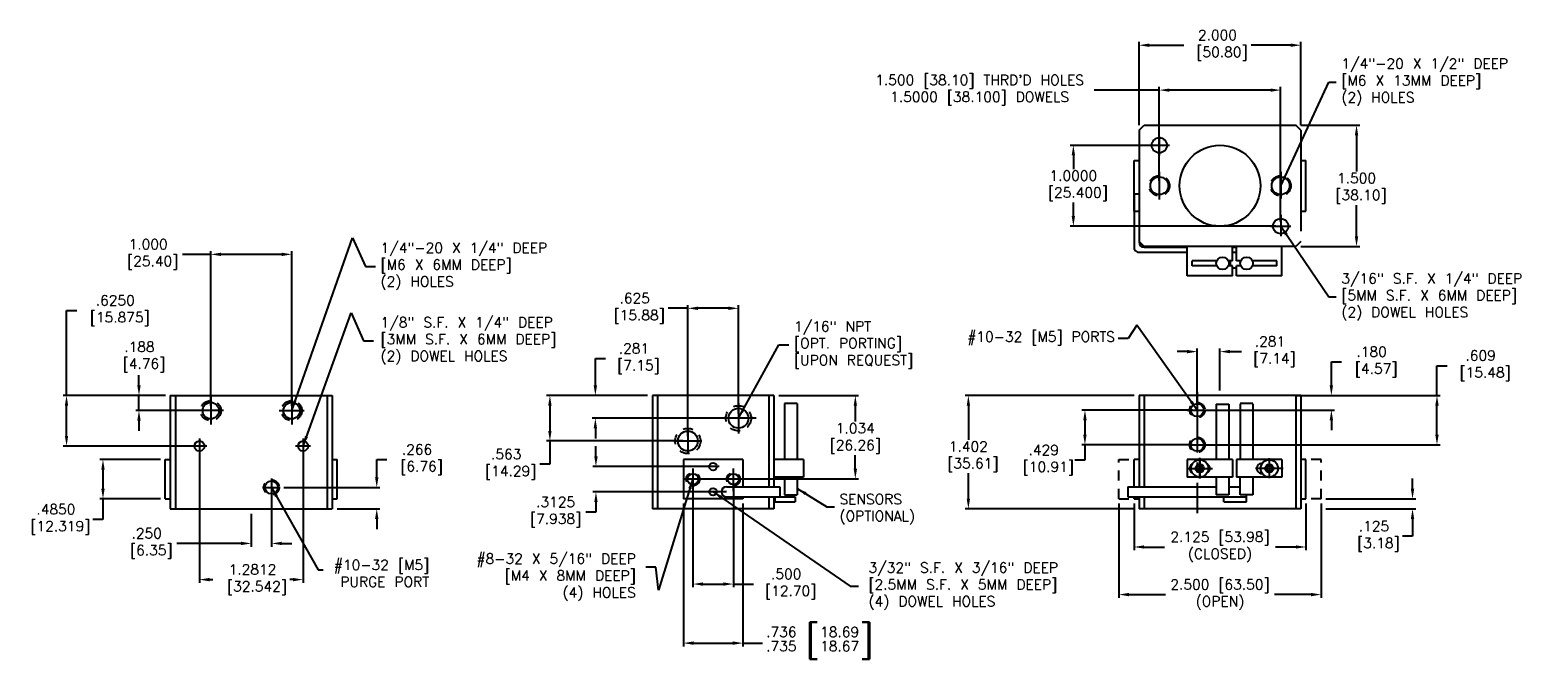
# Model space of a CAD drawing. Extents: x -2.2 to 33.5, y -1.1 to 16.2.
import ezdxf

# ---------------------------------------------------------------- set-up
doc = ezdxf.new("R2010")
doc.units = 0
doc.header["$MEASUREMENT"] = 0
for name, pattern in [('CENTER', [2, 1.25, -0.25, 0.25, -0.25]), ('CENTER2', [1.125, 0.75, -0.125, 0.125, -0.125]), ('HIDDEN2', [0.1875, 0.125, -0.0625])]:
    doc.linetypes.add(name, pattern=pattern)
doc.layers.get('0').update_dxf_attribs({"linetype": 'CONTINUOUS'})
doc.layers.get('DEFPOINTS').update_dxf_attribs({"linetype": 'CONTINUOUS'})
doc.layers.add('1', color=7, linetype='CONTINUOUS')
doc.styles.get("Standard").update_dxf_attribs({"font": 'romans.shx'})
doc.dimstyles.new('British [M]', dxfattribs={"dimtxt": 0.125, "dimasz": 0.125, "dimexe": 0.04, "dimexo": 0.06, "dimgap": 0.04, "dimtad": 0, "dimtih": 1, "dimtoh": 1, "dimdec": 3, "dimzin": 4, "dimdsep": 46, "dimtxsty": 'Standard', "dimcen": 0.09, "dimadec": 0, "dimazin": 0, "dimtfac": 1, "dimtdec": 3, "dimtofl": 0, "dimtmove": 0, "dimatfit": 3, "dimfxl": 1, "dimtolj": 1, "dimtzin": 0, "dimarcsym": 0})
doc.dimstyles.new('STD3', dxfattribs={"dimtxt": 0.125, "dimasz": 0.125, "dimexe": 0.0625, "dimexo": 0.0625, "dimgap": 0.0625, "dimtad": 0, "dimtih": 1, "dimtoh": 1, "dimdec": 3, "dimzin": 4, "dimdsep": 46, "dimtxsty": 'Standard', "dimcen": 0.09, "dimadec": 0, "dimazin": 0, "dimtfac": 1, "dimtdec": 4, "dimtofl": 0, "dimtmove": 0, "dimatfit": 1, "dimfxl": 1, "dimtolj": 1, "dimtzin": 0, "dimarcsym": 0})

# ---------------------------------------------------------------- blocks, each defined once
blk = doc.blocks.new('*D19')
at = {"color": 0, "linetype": 'ByBlock'}
for p, q in [((11.733, 4.809), (11.733, 5.972)), ((13.233, 4.309), (13.233, 5.972)), ((11.733, 5.932), (10.927, 5.932)), ((13.108, 5.932), (11.858, 5.932))]:
    blk.add_line(p, q, dxfattribs=at)
for points in [[(11.858, 5.952), (11.858, 5.911), (11.733, 5.932)], [(13.108, 5.952), (13.108, 5.911), (13.233, 5.932)]]:
    blk.add_solid(points, dxfattribs=at)
at = {"layer": 'DEFPOINTS', "color": 0, "linetype": 'ByBlock'}
for p in [(13.233, 5.932), (11.733, 4.749), (13.233, 4.249)]:
    blk.add_point(p, dxfattribs=at)
at = {"color": 0, "linetype": 'ByBlock', "insert": (9.512, 5.932), "char_height": 0.125, "attachment_point": 5}
blk.add_mtext("\\A1;\\Ftxt.shx;1.500 [38.10] THRD'D HOLES\\P1.5000 [38.100] DOWELS", dxfattribs=at)
blk = doc.blocks.new('*D20')
at = {"color": 0, "linetype": 'ByBlock'}
for p, q in [((11.483, 5.497), (11.483, 6.527)), ((13.483, 5.497), (13.483, 6.527)), ((11.608, 6.487), (12.037, 6.487)), ((13.358, 6.487), (12.867, 6.487))]:
    blk.add_line(p, q, dxfattribs=at)
for points in [[(11.608, 6.508), (11.608, 6.466), (11.483, 6.487)], [(13.358, 6.508), (13.358, 6.466), (13.483, 6.487)]]:
    blk.add_solid(points, dxfattribs=at)
at = {"layer": 'DEFPOINTS', "color": 0, "linetype": 'ByBlock'}
for p in [(13.483, 6.487), (11.483, 5.437), (13.483, 5.437)]:
    blk.add_point(p, dxfattribs=at)
at = {"color": 0, "linetype": 'ByBlock', "insert": (12.452, 6.487), "char_height": 0.125, "attachment_point": 5}
blk.add_mtext('\\A1;\\Ftxt.shx;2.000\\P [50.80]', dxfattribs=at)
blk = doc.blocks.new('*D21')
at = {"color": 0, "linetype": 'ByBlock'}
for p, q in [((11.673, 5.249), (10.631, 5.249)), ((10.671, 5.124), (10.671, 4.956)), ((10.671, 4.374), (10.671, 4.543)), ((13.173, 4.249), (10.631, 4.249))]:
    blk.add_line(p, q, dxfattribs=at)
for points in [[(10.65, 5.124), (10.692, 5.124), (10.671, 5.249)], [(10.65, 4.374), (10.692, 4.374), (10.671, 4.249)]]:
    blk.add_solid(points, dxfattribs=at)
at = {"layer": 'DEFPOINTS', "color": 0, "linetype": 'ByBlock'}
for p in [(11.733, 5.249), (10.671, 4.249), (13.233, 4.249)]:
    blk.add_point(p, dxfattribs=at)
at = {"color": 0, "linetype": 'ByBlock', "insert": (10.671, 4.749), "char_height": 0.125, "attachment_point": 5}
blk.add_mtext('\\A1;\\Ftxt.shx;1.0000\\P [25.400]', dxfattribs=at)
blk = doc.blocks.new('*D22')
at = {"color": 0, "linetype": 'ByBlock'}
for p, q in [((13.481, 5.499), (14.211, 5.499)), ((14.171, 5.374), (14.171, 4.925)), ((14.171, 4.124), (14.171, 4.511)), ((13.481, 3.999), (14.211, 3.999))]:
    blk.add_line(p, q, dxfattribs=at)
for points in [[(14.15, 5.374), (14.192, 5.374), (14.171, 5.499)], [(14.15, 4.124), (14.192, 4.124), (14.171, 3.999)]]:
    blk.add_solid(points, dxfattribs=at)
at = {"layer": 'DEFPOINTS', "color": 0, "linetype": 'ByBlock'}
for p in [(13.421, 5.499), (14.171, 5.499), (13.421, 3.999)]:
    blk.add_point(p, dxfattribs=at)
at = {"color": 0, "linetype": 'ByBlock', "insert": (14.171, 4.718), "char_height": 0.125, "attachment_point": 5}
blk.add_mtext('\\A1;\\Ftxt.shx;1.500\\P [38.10]', dxfattribs=at)
blk = doc.blocks.new('*D23')
at = {"color": 0, "linetype": 'ByBlock'}
for p, q in [((11.423, 2.156), (9.333, 2.156)), ((9.373, 2.031), (9.373, 1.608)), ((9.373, 0.879), (9.373, 1.195)), ((11.423, 0.754), (9.333, 0.754))]:
    blk.add_line(p, q, dxfattribs=at)
for points in [[(9.353, 2.031), (9.394, 2.031), (9.373, 2.156)], [(9.353, 0.879), (9.394, 0.879), (9.373, 0.754)]]:
    blk.add_solid(points, dxfattribs=at)
at = {"layer": 'DEFPOINTS', "color": 0, "linetype": 'ByBlock'}
for p in [(11.483, 2.156), (9.373, 0.754), (11.483, 0.754)]:
    blk.add_point(p, dxfattribs=at)
at = {"color": 0, "linetype": 'ByBlock', "insert": (9.373, 1.401), "char_height": 0.125, "attachment_point": 5}
blk.add_mtext('\\A1;\\Ftxt.shx;1.402\\P [35.61]', dxfattribs=at)
blk = doc.blocks.new('*D24')
at = {"color": 0, "linetype": 'ByBlock'}
for p, q in [((14.863, 1.004), (14.863, 1.129)), ((13.793, 0.879), (14.903, 0.879)), ((13.793, 0.754), (14.903, 0.754)), ((14.863, 0.629), (14.863, 0.416)), ((14.863, 0.416), (14.738, 0.416))]:
    blk.add_line(p, q, dxfattribs=at)
for points in [[(14.842, 1.004), (14.884, 1.004), (14.863, 0.879)], [(14.842, 0.629), (14.884, 0.629), (14.863, 0.754)]]:
    blk.add_solid(points, dxfattribs=at)
at = {"layer": 'DEFPOINTS', "color": 0, "linetype": 'ByBlock'}
for p in [(13.733, 0.879), (13.733, 0.754), (14.863, 0.754)]:
    blk.add_point(p, dxfattribs=at)
at = {"color": 0, "linetype": 'ByBlock', "insert": (14.386, 0.416), "char_height": 0.125, "attachment_point": 5}
blk.add_mtext('\\A1;\\Ftxt.shx;.125\\P [3.18]', dxfattribs=at)
blk = doc.blocks.new('*D25')
at = {"color": 0, "linetype": 'ByBlock'}
for p, q in [((11.421, 0.819), (11.421, 0.243)), ((13.546, 0.819), (13.546, 0.243)), ((11.546, 0.283), (11.798, 0.283)), ((13.421, 0.283), (13.169, 0.283))]:
    blk.add_line(p, q, dxfattribs=at)
for points in [[(11.546, 0.304), (11.546, 0.263), (11.421, 0.283)], [(13.421, 0.304), (13.421, 0.263), (13.546, 0.283)]]:
    blk.add_solid(points, dxfattribs=at)
at = {"layer": 'DEFPOINTS', "color": 0, "linetype": 'ByBlock'}
for p in [(11.421, 0.879), (13.546, 0.879), (13.546, 0.283)]:
    blk.add_point(p, dxfattribs=at)
at = {"color": 0, "linetype": 'ByBlock', "insert": (12.483, 0.283), "char_height": 0.125, "attachment_point": 5}
blk.add_mtext('\\A1;\\Ftxt.shx;2.125 [53.98]\\P(CLOSED)', dxfattribs=at)
blk = doc.blocks.new('*D26')
at = {"color": 0, "linetype": 'ByBlock'}
for p, q in [((11.233, 0.819), (11.233, -0.345)), ((13.733, 0.819), (13.733, -0.345)), ((11.358, -0.305), (11.808, -0.305)), ((13.608, -0.305), (13.159, -0.305))]:
    blk.add_line(p, q, dxfattribs=at)
for points in [[(11.358, -0.284), (11.358, -0.326), (11.233, -0.305)], [(13.608, -0.284), (13.608, -0.326), (13.733, -0.305)]]:
    blk.add_solid(points, dxfattribs=at)
at = {"layer": 'DEFPOINTS', "color": 0, "linetype": 'ByBlock'}
for p in [(11.233, 0.879), (13.733, 0.879), (13.733, -0.305)]:
    blk.add_point(p, dxfattribs=at)
at = {"color": 0, "linetype": 'ByBlock', "insert": (12.483, -0.305), "char_height": 0.125, "attachment_point": 5}
blk.add_mtext('\\A1;\\Ftxt.shx;2.500 [63.50]\\P(OPEN)', dxfattribs=at)
blk = doc.blocks.new('*D27')
at = {"color": 0, "linetype": 'ByBlock'}
for p, q in [((4.763, 2.281), (4.763, 2.613)), ((4.763, 2.613), (4.888, 2.613)), ((5.409, 2.156), (4.723, 2.156)), ((6.471, 1.875), (4.723, 1.875)), ((4.763, 1.75), (4.763, 1.625))]:
    blk.add_line(p, q, dxfattribs=at)
for points in [[(4.742, 2.281), (4.784, 2.281), (4.763, 2.156)], [(4.742, 1.75), (4.784, 1.75), (4.763, 1.875)]]:
    blk.add_solid(points, dxfattribs=at)
at = {"layer": 'DEFPOINTS', "color": 0, "linetype": 'ByBlock'}
for p in [(4.763, 2.156), (5.469, 2.156), (6.531, 1.875)]:
    blk.add_point(p, dxfattribs=at)
at = {"color": 0, "linetype": 'ByBlock', "insert": (5.24, 2.613), "char_height": 0.125, "attachment_point": 5}
blk.add_mtext('\\A1;\\Ftxt.shx;.281\\P [7.15]', dxfattribs=at)
blk = doc.blocks.new('*D28')
at = {"color": 0, "linetype": 'ByBlock'}
for p, q in [((5.969, 1.065), (5.969, -0.215)), ((6.469, 1.065), (6.469, -0.215)), ((6.094, -0.175), (6.344, -0.175)), ((6.469, -0.175), (6.717, -0.175))]:
    blk.add_line(p, q, dxfattribs=at)
for points in [[(6.094, -0.154), (6.094, -0.196), (5.969, -0.175)], [(6.344, -0.154), (6.344, -0.196), (6.469, -0.175)]]:
    blk.add_solid(points, dxfattribs=at)
at = {"layer": 'DEFPOINTS', "color": 0, "linetype": 'ByBlock'}
for p in [(5.969, 1.125), (6.469, 1.125), (6.469, -0.175)]:
    blk.add_point(p, dxfattribs=at)
at = {"color": 0, "linetype": 'ByBlock', "insert": (7.122, -0.175), "char_height": 0.125, "attachment_point": 5}
blk.add_mtext('\\A1;\\Ftxt.shx;.500\\P [12.70]', dxfattribs=at)
blk = doc.blocks.new('*D29')
at = {"color": 0, "linetype": 'ByBlock'}
for p, q in [((7.029, 2.156), (8.016, 2.156)), ((7.976, 2.031), (7.976, 1.833)), ((7.976, 1.25), (7.976, 1.419)), ((6.529, 1.125), (8.016, 1.125))]:
    blk.add_line(p, q, dxfattribs=at)
for points in [[(7.956, 2.031), (7.997, 2.031), (7.976, 2.156)], [(7.956, 1.25), (7.997, 1.25), (7.976, 1.125)]]:
    blk.add_solid(points, dxfattribs=at)
at = {"layer": 'DEFPOINTS', "color": 0, "linetype": 'ByBlock'}
for p in [(6.969, 2.156), (6.469, 1.125), (7.976, 1.125)]:
    blk.add_point(p, dxfattribs=at)
at = {"color": 0, "linetype": 'ByBlock', "insert": (7.976, 1.626), "char_height": 0.125, "attachment_point": 5}
blk.add_mtext('\\A1;\\Ftxt.shx;1.034\\P[26.26]', dxfattribs=at)
blk = doc.blocks.new('*D30')
at = {"color": 0, "linetype": 'ByBlock'}
for p, q in [((4.77, 1.403), (4.77, 1.528)), ((6.159, 1.278), (4.73, 1.278)), ((6.159, 0.965), (4.73, 0.965)), ((4.77, 0.84), (4.77, 0.715)), ((4.77, 0.715), (4.645, 0.715))]:
    blk.add_line(p, q, dxfattribs=at)
for points in [[(4.75, 1.403), (4.791, 1.403), (4.77, 1.278)], [(4.75, 0.84), (4.791, 0.84), (4.77, 0.965)]]:
    blk.add_solid(points, dxfattribs=at)
at = {"layer": 'DEFPOINTS', "color": 0, "linetype": 'ByBlock'}
for p in [(6.219, 1.278), (4.77, 0.965), (6.219, 0.965)]:
    blk.add_point(p, dxfattribs=at)
at = {"color": 0, "linetype": 'ByBlock', "insert": (4.272, 0.715), "char_height": 0.125, "attachment_point": 5}
blk.add_mtext('\\A1;\\Ftxt.shx;.3125\\P[7.938]', dxfattribs=at)
blk = doc.blocks.new('*D31')
at = {"color": 0, "linetype": 'ByBlock'}
for p, q in [((0.01, 2.029), (0.01, 3.941)), ((1.01, 2.029), (1.01, 3.941)), ((0.01, 3.901), (-0.339, 3.901)), ((0.885, 3.901), (0.135, 3.901))]:
    blk.add_line(p, q, dxfattribs=at)
for points in [[(0.135, 3.922), (0.135, 3.88), (0.01, 3.901)], [(0.885, 3.922), (0.885, 3.88), (1.01, 3.901)]]:
    blk.add_solid(points, dxfattribs=at)
at = {"layer": 'DEFPOINTS', "color": 0, "linetype": 'ByBlock'}
for p in [(1.01, 3.901), (0.01, 1.969), (1.01, 1.969)]:
    blk.add_point(p, dxfattribs=at)
at = {"color": 0, "linetype": 'ByBlock', "insert": (-0.764, 3.901), "char_height": 0.125, "attachment_point": 5}
blk.add_mtext('\\A1;\\Ftxt.shx;1.000\\P [25.40]', dxfattribs=at)
blk = doc.blocks.new('*D32')
at = {"color": 0, "linetype": 'ByBlock'}
for p, q in [((0.76, 0.961), (0.76, 0.287)), ((0.51, 0.694), (0.51, 0.287)), ((0.385, 0.327), (-0.408, 0.327)), ((0.885, 0.327), (1.01, 0.327))]:
    blk.add_line(p, q, dxfattribs=at)
for points in [[(0.385, 0.348), (0.385, 0.307), (0.51, 0.327)], [(0.885, 0.348), (0.885, 0.307), (0.76, 0.327)]]:
    blk.add_solid(points, dxfattribs=at)
at = {"layer": 'DEFPOINTS', "color": 0, "linetype": 'ByBlock'}
for p in [(0.76, 1.02), (0.51, 0.754), (0.76, 0.327)]:
    blk.add_point(p, dxfattribs=at)
at = {"color": 0, "linetype": 'ByBlock', "insert": (-0.782, 0.327), "char_height": 0.125, "attachment_point": 5}
blk.add_mtext('\\A1;\\Ftxt.shx;.250\\P [6.35]', dxfattribs=at)
blk = doc.blocks.new('*D33')
at = {"color": 0, "linetype": 'ByBlock'}
for p, q in [((-1.773, 2.156), (-1.773, 3.207)), ((-1.773, 3.207), (-1.648, 3.207)), ((-0.55, 2.156), (-1.813, 2.156)), ((-1.773, 1.656), (-1.773, 2.031)), ((-0.129, 1.531), (-1.813, 1.531))]:
    blk.add_line(p, q, dxfattribs=at)
for points in [[(-1.794, 2.031), (-1.753, 2.031), (-1.773, 2.156)], [(-1.794, 1.656), (-1.753, 1.656), (-1.773, 1.531)]]:
    blk.add_solid(points, dxfattribs=at)
at = {"layer": 'DEFPOINTS', "color": 0, "linetype": 'ByBlock'}
for p in [(-0.49, 2.156), (-1.773, 1.531), (-0.069, 1.531)]:
    blk.add_point(p, dxfattribs=at)
at = {"color": 0, "linetype": 'ByBlock', "insert": (-1.171, 3.207), "char_height": 0.125, "attachment_point": 5}
blk.add_mtext('\\A1;\\Ftxt.shx;.6250\\P [15.875]', dxfattribs=at)
blk = doc.blocks.new('*D34')
at = {"color": 0, "linetype": 'ByBlock'}
for p, q in [((-0.878, 2.281), (-0.878, 2.406)), ((-0.55, 2.156), (-0.918, 2.156)), ((-0.878, 1.969), (-0.878, 2.156)), ((-0.05, 1.969), (-0.918, 1.969)), ((-0.878, 1.844), (-0.878, 1.719))]:
    blk.add_line(p, q, dxfattribs=at)
for points in [[(-0.899, 2.281), (-0.857, 2.281), (-0.878, 2.156)], [(-0.899, 1.844), (-0.857, 1.844), (-0.878, 1.969)]]:
    blk.add_solid(points, dxfattribs=at)
at = {"layer": 'DEFPOINTS', "color": 0, "linetype": 'ByBlock'}
for p in [(-0.878, 2.156), (-0.49, 2.156), (0.01, 1.969)]:
    blk.add_point(p, dxfattribs=at)
at = {"color": 0, "linetype": 'ByBlock', "insert": (-0.872, 2.633), "char_height": 0.125, "attachment_point": 5}
blk.add_mtext('\\A1;\\Ftxt.shx;.188\\P [4.76]', dxfattribs=at)
blk = doc.blocks.new('*D35')
at = {"color": 0, "linetype": 'ByBlock'}
for p, q in [((2.061, 1.145), (2.061, 1.364)), ((2.061, 1.364), (2.186, 1.364)), ((0.913, 1.02), (2.101, 1.02)), ((1.57, 0.754), (2.101, 0.754)), ((2.061, 0.629), (2.061, 0.504))]:
    blk.add_line(p, q, dxfattribs=at)
for points in [[(2.04, 1.145), (2.082, 1.145), (2.061, 1.02)], [(2.04, 0.629), (2.082, 0.629), (2.061, 0.754)]]:
    blk.add_solid(points, dxfattribs=at)
at = {"layer": 'DEFPOINTS', "color": 0, "linetype": 'ByBlock'}
for p in [(0.853, 1.02), (2.061, 1.02), (1.51, 0.754)]:
    blk.add_point(p, dxfattribs=at)
at = {"color": 0, "linetype": 'ByBlock', "insert": (2.559, 1.364), "char_height": 0.125, "attachment_point": 5}
blk.add_mtext('\\A1;\\Ftxt.shx;.266\\P [6.76]', dxfattribs=at)
blk = doc.blocks.new('*D36')
at = {"color": 0, "linetype": 'ByBlock'}
for p, q in [((-0.613, 1.364), (-1.363, 1.364)), ((-1.323, 1.239), (-1.323, 1.004)), ((-0.613, 0.879), (-1.363, 0.879)), ((-1.323, 0.879), (-1.323, 0.625)), ((-1.323, 0.625), (-1.448, 0.625))]:
    blk.add_line(p, q, dxfattribs=at)
for points in [[(-1.344, 1.239), (-1.302, 1.239), (-1.323, 1.364)], [(-1.344, 1.004), (-1.302, 1.004), (-1.323, 0.879)]]:
    blk.add_solid(points, dxfattribs=at)
at = {"layer": 'DEFPOINTS', "color": 0, "linetype": 'ByBlock'}
for p in [(-0.553, 1.364), (-1.323, 0.879), (-0.553, 0.879)]:
    blk.add_point(p, dxfattribs=at)
at = {"color": 0, "linetype": 'ByBlock', "insert": (-1.905, 0.625), "char_height": 0.125, "attachment_point": 5}
blk.add_mtext('\\A1;\\Ftxt.shx;.4850\\P [12.319]', dxfattribs=at)
blk = doc.blocks.new('*D37')
at = {"color": 0, "linetype": 'ByBlock'}
for p, q in [((5.409, 2.156), (4.161, 2.156)), ((4.201, 2.031), (4.201, 1.719)), ((5.846, 1.594), (4.161, 1.594)), ((4.201, 1.594), (4.201, 1.306)), ((4.201, 1.306), (4.076, 1.306))]:
    blk.add_line(p, q, dxfattribs=at)
for points in [[(4.18, 2.031), (4.222, 2.031), (4.201, 2.156)], [(4.18, 1.719), (4.222, 1.719), (4.201, 1.594)]]:
    blk.add_solid(points, dxfattribs=at)
at = {"layer": 'DEFPOINTS', "color": 0, "linetype": 'ByBlock'}
for p in [(5.469, 2.156), (4.201, 1.594), (5.906, 1.594)]:
    blk.add_point(p, dxfattribs=at)
at = {"color": 0, "linetype": 'ByBlock', "insert": (3.661, 1.306), "char_height": 0.125, "attachment_point": 5}
blk.add_mtext('\\A1;\\Ftxt.shx;.563\\P [14.29]', dxfattribs=at)
blk = doc.blocks.new('*D38')
at = {"color": 0, "linetype": 'ByBlock'}
for p, q in [((5.906, 3.234), (5.664, 3.234)), ((5.906, 1.654), (5.906, 3.274)), ((6.406, 3.234), (6.031, 3.234)), ((6.531, 1.935), (6.531, 3.274))]:
    blk.add_line(p, q, dxfattribs=at)
for points in [[(6.031, 3.255), (6.031, 3.213), (5.906, 3.234)], [(6.406, 3.255), (6.406, 3.213), (6.531, 3.234)]]:
    blk.add_solid(points, dxfattribs=at)
at = {"layer": 'DEFPOINTS', "color": 0, "linetype": 'ByBlock'}
for p in [(6.531, 3.234), (6.531, 1.875), (5.906, 1.594)]:
    blk.add_point(p, dxfattribs=at)
at = {"color": 0, "linetype": 'ByBlock', "insert": (5.249, 3.234), "char_height": 0.125, "attachment_point": 5}
blk.add_mtext('\\A1;\\Ftxt.shx;.625\\P [15.88]', dxfattribs=at)
blk = doc.blocks.new('*D39')
at = {"color": 0, "linetype": 'ByBlock'}
for p, q in [((5.851, 0.819), (5.851, -0.945)), ((6.586, 0.819), (6.586, -0.945)), ((5.976, -0.905), (6.461, -0.905)), ((6.586, -0.905), (6.828, -0.905))]:
    blk.add_line(p, q, dxfattribs=at)
for points in [[(5.976, -0.884), (5.976, -0.926), (5.851, -0.905)], [(6.461, -0.884), (6.461, -0.926), (6.586, -0.905)]]:
    blk.add_solid(points, dxfattribs=at)
at = {"layer": 'DEFPOINTS', "color": 0, "linetype": 'ByBlock'}
for p in [(5.851, 0.879), (6.586, 0.879), (6.586, -0.905)]:
    blk.add_point(p, dxfattribs=at)
at = {"color": 0, "linetype": 'ByBlock', "insert": (7.539, -0.905), "char_height": 0.125, "attachment_point": 5}
blk.add_mtext('\\A1;\\Ftxt.shx;\\S.736^ .735; {\\o\\l\\H0.300000;[}\\S18.69^ 18.67;{\\o\\l\\H0.300000;]}', dxfattribs=at)
blk = doc.blocks.new('*D40')
at = {"color": 0, "linetype": 'ByBlock'}
for p, q in [((-0.131, 1.471), (-0.131, -0.16)), ((1.15, 1.471), (1.15, -0.16)), ((-0.006, -0.12), (0.034, -0.12)), ((1.025, -0.12), (0.985, -0.12))]:
    blk.add_line(p, q, dxfattribs=at)
for points in [[(-0.006, -0.099), (-0.006, -0.141), (-0.131, -0.12)], [(1.025, -0.099), (1.025, -0.141), (1.15, -0.12)]]:
    blk.add_solid(points, dxfattribs=at)
at = {"layer": 'DEFPOINTS', "color": 0, "linetype": 'ByBlock'}
for p in [(-0.131, 1.531), (1.15, 1.531), (1.15, -0.12)]:
    blk.add_point(p, dxfattribs=at)
at = {"color": 0, "linetype": 'ByBlock', "insert": (0.525, -0.12), "char_height": 0.125, "attachment_point": 5}
blk.add_mtext('\\A1;\\Ftxt.shx;1.2812\\P [32.542]', dxfattribs=at)
blk = doc.blocks.new('*D412')
at = {"color": 0, "linetype": 'ByBlock'}
for p, q in [((12.142, 1.976), (10.774, 1.976)), ((10.814, 1.851), (10.814, 1.672)), ((12.142, 1.547), (10.774, 1.547)), ((10.814, 1.547), (10.814, 1.358)), ((10.814, 1.358), (10.689, 1.358))]:
    blk.add_line(p, q, dxfattribs=at)
for points in [[(10.793, 1.851), (10.835, 1.851), (10.814, 1.976)], [(10.793, 1.672), (10.835, 1.672), (10.814, 1.547)]]:
    blk.add_solid(points, dxfattribs=at)
at = {"layer": 'DEFPOINTS', "color": 0, "linetype": 'ByBlock'}
for p in [(12.202, 1.976), (10.814, 1.547), (12.202, 1.547)]:
    blk.add_point(p, dxfattribs=at)
at = {"color": 0, "linetype": 'ByBlock', "insert": (10.305, 1.358), "char_height": 0.125, "attachment_point": 5}
blk.add_mtext('\\A1;\\Ftxt.shx;.429\\P [10.91]', dxfattribs=at)
blk = doc.blocks.new('*D413')
at = {"color": 0, "linetype": 'ByBlock'}
for p, q in [((12.077, 2.699), (11.952, 2.699)), ((12.202, 2.036), (12.202, 2.739)), ((12.483, 2.216), (12.483, 2.739)), ((12.608, 2.699), (12.748, 2.699))]:
    blk.add_line(p, q, dxfattribs=at)
for points in [[(12.077, 2.72), (12.077, 2.678), (12.202, 2.699)], [(12.608, 2.72), (12.608, 2.678), (12.483, 2.699)]]:
    blk.add_solid(points, dxfattribs=at)
at = {"layer": 'DEFPOINTS', "color": 0, "linetype": 'ByBlock'}
for p in [(12.202, 2.699), (12.483, 2.156), (12.202, 1.976)]:
    blk.add_point(p, dxfattribs=at)
at = {"color": 0, "linetype": 'ByBlock', "insert": (13.101, 2.699), "char_height": 0.125, "attachment_point": 5}
blk.add_mtext('\\A1;\\Ftxt.shx;.281\\P [7.14]', dxfattribs=at)
blk = doc.blocks.new('*D414')
at = {"color": 0, "linetype": 'ByBlock'}
for p, q in [((13.86, 2.281), (13.86, 2.572)), ((13.86, 2.572), (13.985, 2.572)), ((13.543, 2.156), (13.9, 2.156)), ((12.262, 1.976), (13.9, 1.976)), ((13.86, 1.851), (13.86, 1.726))]:
    blk.add_line(p, q, dxfattribs=at)
for points in [[(13.839, 2.281), (13.881, 2.281), (13.86, 2.156)], [(13.839, 1.851), (13.881, 1.851), (13.86, 1.976)]]:
    blk.add_solid(points, dxfattribs=at)
at = {"layer": 'DEFPOINTS', "color": 0, "linetype": 'ByBlock'}
for p in [(13.483, 2.156), (13.86, 2.156), (12.202, 1.976)]:
    blk.add_point(p, dxfattribs=at)
at = {"color": 0, "linetype": 'ByBlock', "insert": (14.358, 2.572), "char_height": 0.125, "attachment_point": 5}
blk.add_mtext('\\A1;\\Ftxt.shx;.180\\P [4.57]', dxfattribs=at)
blk = doc.blocks.new('*D415')
at = {"color": 0, "linetype": 'ByBlock'}
for p, q in [((15.165, 2.156), (15.165, 2.525)), ((15.165, 2.525), (15.29, 2.525)), ((13.481, 2.156), (15.205, 2.156)), ((15.165, 1.672), (15.165, 2.031)), ((12.262, 1.547), (15.205, 1.547))]:
    blk.add_line(p, q, dxfattribs=at)
for points in [[(15.144, 2.031), (15.186, 2.031), (15.165, 2.156)], [(15.144, 1.672), (15.186, 1.672), (15.165, 1.547)]]:
    blk.add_solid(points, dxfattribs=at)
at = {"layer": 'DEFPOINTS', "color": 0, "linetype": 'ByBlock'}
for p in [(13.421, 2.156), (15.165, 2.156), (12.202, 1.547)]:
    blk.add_point(p, dxfattribs=at)
at = {"color": 0, "linetype": 'ByBlock', "insert": (15.705, 2.525), "char_height": 0.125, "attachment_point": 5}
blk.add_mtext('\\A1;\\Ftxt.shx;.609\\P [15.48]', dxfattribs=at)

msp = doc.modelspace()

# ---------------------------------------------------------------- linework, layer by layer
at = {"linetype": 'Continuous'}
for p, q in [((11.48344, 5.43686), (11.54594, 5.49936)), ((11.48344, 5.43686), (11.48344, 4.06186)), ((11.54594, 5.49936), (13.42094, 5.49936)), ((13.48344, 5.43686), (13.42094, 5.49936)), ((11.42094, 4.43686), (11.42094, 5.06186)), ((11.42094, 5.06186), (11.48344, 5.06186)), ((13.48344, 5.06186), (13.54594, 5.06186)), ((13.54594, 4.43686), (13.54594, 5.06186)), ((11.42094, 4.43686), (11.48344, 4.43686)), ((13.48344, 4.43686), (13.54594, 4.43686)), ((11.54594, 3.99936), (11.48344, 4.06186)), ((13.42094, 3.99936), (11.54594, 3.99936)), ((12.07719, 3.63436), (12.07719, 3.99936)), ((12.63969, 3.82161), (12.63969, 3.99936)), ((12.68657, 3.82161), (12.68657, 3.99936)), ((13.24907, 3.63436), (13.24907, 3.99936)), ((13.48344, 4.06186), (13.42094, 3.99936)), ((12.13969, 3.75911), (12.13969, 3.82161)), ((12.44323, 3.82161), (12.13969, 3.82161)), ((12.44323, 3.75911), (12.13969, 3.75911)), ((12.63969, 3.82161), (12.58616, 3.82161)), ((12.63969, 3.75911), (12.58616, 3.75911)), ((12.63969, 3.63436), (12.63969, 3.75911)), ((12.7401, 3.82161), (12.68657, 3.82161)), ((12.68657, 3.63436), (12.68657, 3.75911)), ((12.7401, 3.75911), (12.68657, 3.75911)), ((13.18657, 3.82161), (12.88304, 3.82161)), ((13.18657, 3.75911), (12.88304, 3.75911)), ((13.18657, 3.75911), (13.18657, 3.82161)), ((12.63969, 3.63436), (12.07719, 3.63436)), ((13.24907, 3.63436), (12.68657, 3.63436)), ((-0.49045, 2.15625), (1.50955, 2.15625)), ((-0.49045, 2.15625), (-0.49045, 0.75425)), ((-0.42795, 2.15625), (-0.42795, 0.75425)), ((1.44705, 2.15625), (1.44705, 0.75425)), ((1.50955, 2.15625), (1.50955, 0.75425)), ((6.96875, 2.15625), (5.46875, 2.15625)), ((5.46875, 2.15625), (5.46875, 0.75425)), ((5.53125, 2.15625), (5.53125, 0.75425)), ((6.90625, 2.15625), (6.90625, 1.02775)), ((6.96875, 2.15625), (6.96875, 1.02775)), ((7.09901, 2.056), (7.09901, 1.36425)), ((7.25649, 2.056), (7.25649, 1.36425)), ((13.48344, 2.15625), (11.48344, 2.15625)), ((11.48344, 2.15625), (11.48344, 1.02775)), ((11.54594, 2.15625), (11.54594, 1.02775)), ((12.43595, 2.05112), (12.59343, 2.05112)), ((12.89031, 2.056), (12.73283, 2.056)), ((12.73283, 2.05425), (12.73283, 1.36425)), ((12.89031, 2.05425), (12.89031, 1.36425)), ((13.42094, 2.15625), (13.42094, 0.75425)), ((13.42094, 2.15625), (13.48344, 2.15625)), ((13.48344, 2.15625), (13.48344, 0.75425)), ((12.13994, 1.97625), (12.26494, 1.97625)), ((12.43595, 2.04937), (12.43595, 1.36425)), ((12.59343, 2.04937), (12.59343, 1.36425)), ((-0.55295, 1.36425), (-0.49045, 1.36425)), ((-0.55295, 0.87925), (-0.55295, 1.36425)), ((1.50955, 1.36425), (1.57205, 1.36425)), ((1.57205, 0.87925), (1.57205, 1.36425)), ((6.58625, 1.36425), (5.85125, 1.36425)), ((5.85125, 1.36425), (5.85125, 0.87925)), ((6.58625, 1.36425), (6.58625, 1.02775)), ((7.33375, 1.36425), (7.33375, 1.1455)), ((11.42094, 1.02775), (11.42094, 1.36425)), ((11.42094, 1.02775), (11.42094, 1.36425)), ((12.07719, 1.36425), (12.07719, 1.1455)), ((12.63969, 1.36425), (12.63969, 1.1455)), ((12.68657, 1.36425), (12.68657, 1.1455)), ((13.24907, 1.36425), (13.24907, 1.1455)), ((13.54594, 0.87925), (13.54594, 1.36425)), ((7.09901, 1.1455), (7.09901, 0.9293)), ((7.25649, 1.1455), (7.25649, 0.9293)), ((12.20219, 1.27292), (12.23344, 1.29096)), ((12.20219, 1.23683), (12.20219, 1.27292)), ((12.23344, 1.21879), (12.20219, 1.23683)), ((12.23344, 1.29096), (12.26469, 1.27292)), ((12.26469, 1.23683), (12.23344, 1.21879)), ((12.26469, 1.27292), (12.26469, 1.23683)), ((12.43595, 1.1455), (12.43595, 0.9293)), ((12.59343, 1.1455), (12.59343, 0.9293)), ((12.89031, 1.1455), (12.89031, 0.9293)), ((13.09282, 1.29096), (13.06157, 1.27292)), ((13.06157, 1.27292), (13.06157, 1.23683)), ((13.06157, 1.23683), (13.09282, 1.21879)), ((13.12407, 1.27292), (13.09282, 1.29096)), ((13.09282, 1.21879), (13.12407, 1.23683)), ((13.12407, 1.23683), (13.12407, 1.27292)), ((7.04161, 1.02775), (7.04161, 0.90275)), ((12.89031, 1.11425), (12.89031, 0.9293)), ((-0.55295, 0.87925), (-0.49045, 0.87925)), ((-0.49045, 0.87925), (-0.49045, 0.75425)), ((-0.49045, 0.75425), (1.50955, 0.75425)), ((-0.42795, 0.87925), (-0.42795, 0.75425)), ((1.44705, 0.87925), (1.44705, 0.75425)), ((1.50955, 0.87925), (1.50955, 0.75425)), ((1.50955, 0.87925), (1.57205, 0.87925)), ((6.96875, 0.75425), (5.46875, 0.75425)), ((6.58625, 0.87925), (5.85125, 0.87925)), ((6.58625, 0.90275), (6.58625, 0.87925)), ((6.90625, 0.90275), (6.90625, 0.75425)), ((6.96875, 0.90275), (6.96875, 0.75425)), ((11.42094, 0.87925), (11.42094, 0.90275)), ((11.42094, 0.87925), (11.42094, 0.90275)), ((11.42094, 0.87925), (11.48344, 0.87925)), ((11.48344, 0.90275), (11.48344, 0.75425)), ((13.48344, 0.75425), (11.48344, 0.75425)), ((11.54594, 0.90275), (11.54594, 0.75425)), ((13.48344, 0.87925), (13.54594, 0.87925))]:
    msp.add_line(p, q, dxfattribs=at)
at = {"linetype": 'CENTER2'}
for p, q in [((11.60844, 5.24936), (11.85844, 5.24936)), ((13.10844, 4.24936), (13.35844, 4.24936)), ((12.20244, 2.1288), (12.20244, 1.81295)), ((6.75, 1.875), (6.29688, 1.875)), ((12.07744, 1.97625), (12.32744, 1.97625)), ((5.90625, 1.75425), (5.90625, 1.44175)), ((12.23344, 1.37987), (12.23344, 1.13225)), ((13.09282, 1.37987), (13.09282, 1.13225)), ((5.96875, 1.25425), (5.96875, 0.973)), ((6.29223, 1.2775), (6.12869, 1.2775)), ((6.46875, 0.973), (6.46875, 1.25425)), ((12.06769, 1.25487), (12.38907, 1.25487)), ((13.24907, 1.25487), (12.93657, 1.25487)), ((6.38285, 0.96525), (6.12869, 0.96525))]:
    msp.add_line(p, q, dxfattribs=at)
at = {"linetype": 'HIDDEN2'}
for p, q in [((11.23344, 0.87925), (11.23344, 1.36425)), ((13.73344, 0.87925), (13.73344, 1.36425))]:
    msp.add_line(p, q, dxfattribs=at)
at = {"linetype": 'Continuous'}
for centre, radius in [((11.73344, 5.24936), 0.09375), ((11.73344, 4.74936), 0.11), ((13.23344, 4.74936), 0.11), ((13.23344, 4.24936), 0.09375), ((12.51469, 3.79036), 0.078), ((12.81157, 3.79036), 0.078), ((6.53125, 1.875), 0.123), ((5.90625, 1.59375), 0.123), ((6.21875, 1.2775), 0.04688), ((12.23344, 1.25487), 0.1065), ((12.23344, 1.25487), 0.05063), ((13.09282, 1.25487), 0.1065), ((13.09282, 1.25487), 0.05063), ((5.96875, 1.12125), 0.068), ((6.46875, 1.12125), 0.068), ((6.21875, 0.96525), 0.04688)]:
    msp.add_circle(centre, radius, dxfattribs=at)
at = {"linetype": 'HIDDEN2'}
for centre, radius in [((11.73344, 4.74936), 0.125), ((13.23344, 4.74936), 0.125), ((6.53125, 1.875), 0.15625), ((5.90625, 1.59375), 0.15625), ((5.96875, 1.12125), 0.082), ((6.46875, 1.12125), 0.082)]:
    msp.add_circle(centre, radius, dxfattribs=at)
at = {"layer": '1', "linetype": 'CENTER'}
msp.add_line((13.48344, 5.43686), (13.48344, 4.06186), dxfattribs=at)
at = {"layer": '1', "linetype": 'CENTER2'}
for p, q in [((11.73344, 5.35874), (11.73344, 5.12436)), ((11.73344, 4.92124), (11.73344, 4.57749)), ((13.23344, 4.92124), (13.23344, 4.59311)), ((13.23344, 4.38999), (13.23344, 4.12436)), ((0.00955, 2.14062), (0.00955, 1.79688)), ((1.00955, 2.14062), (1.00955, 1.79688)), ((6.53125, 2.0625), (6.53125, 1.6875)), ((12.20244, 2.20312), (12.20244, 0.70312)), ((0.1658, 1.96875), (-0.1467, 1.96875)), ((0.8533, 1.96875), (1.1658, 1.96875)), ((12.20244, 1.6875), (12.20244, 1.45312)), ((-0.0373, 1.53125), (-0.2248, 1.53125)), ((-0.13105, 1.625), (-0.13105, 1.4375)), ((1.2439, 1.53125), (1.0564, 1.53125)), ((1.15015, 1.625), (1.15015, 1.4375)), ((5.73438, 1.59375), (6.07812, 1.59375)), ((12.12432, 1.54688), (12.28057, 1.54688)), ((12.23344, 1.12987), (12.23344, 1.38475)), ((0.75955, 1.12987), (0.75955, 0.91113)), ((5.84375, 1.125), (6.5625, 1.125)), ((13.26469, 1.25487), (12.92094, 1.25487)), ((0.65017, 1.0205), (0.86892, 1.0205))]:
    msp.add_line(p, q, dxfattribs=at)
at = {"layer": '1', "linetype": 'Continuous'}
for p, q in [((11.42094, 4.64826), (11.48294, 4.64826)), ((11.42094, 4.64826), (11.42094, 3.98111)), ((11.48294, 4.64826), (11.48294, 4.0515)), ((11.47505, 3.927), (12.07719, 3.927)), ((11.54544, 3.989), (12.07719, 3.989)), ((12.63969, 3.989), (12.68657, 3.989)), ((12.63969, 3.927), (12.68657, 3.927)), ((12.60994, 3.82161), (12.60994, 3.75911)), ((12.63969, 3.73552), (12.68657, 3.73552)), ((7.25649, 2.056), (7.09901, 2.056)), ((7.33375, 1.36425), (6.96875, 1.36425)), ((11.48344, 1.36425), (11.42094, 1.36425)), ((12.48407, 1.36425), (12.07719, 1.36425)), ((12.63969, 1.36425), (12.48407, 1.36425)), ((13.24907, 1.36425), (12.68657, 1.36425)), ((13.54594, 1.36425), (13.48344, 1.36425)), ((7.33375, 1.1455), (6.96875, 1.1455)), ((12.61794, 1.1455), (12.07719, 1.1455)), ((12.63969, 1.1455), (12.07719, 1.1455)), ((13.24907, 1.1455), (12.68657, 1.1455)), ((12.73283, 0.9293), (12.73283, 1.1455)), ((6.38285, 1.02775), (6.56285, 1.02775)), ((6.56285, 1.02775), (7.04161, 1.02775)), ((11.34594, 1.02775), (12.43595, 1.02775)), ((11.34594, 1.02775), (11.34594, 0.90275)), ((12.59343, 1.02775), (12.73283, 1.02775)), ((6.38285, 0.90275), (6.56285, 0.90275)), ((6.56285, 0.90275), (7.23309, 0.90275)), ((6.97961, 0.90275), (6.97961, 0.84025)), ((6.97961, 0.84025), (7.23309, 0.84025)), ((7.09901, 0.9293), (7.25649, 0.9293)), ((7.23309, 0.90275), (7.23309, 0.84025)), ((11.34594, 0.90275), (12.81118, 0.90275)), ((11.34594, 0.90275), (12.81118, 0.90275)), ((12.59343, 0.9293), (12.43595, 0.9293)), ((12.5312, 0.84025), (12.5312, 0.90275)), ((12.5312, 0.84025), (12.81118, 0.84025)), ((12.89031, 0.9293), (12.73283, 0.9293)), ((12.81118, 0.84025), (12.81118, 0.9293))]:
    msp.add_line(p, q, dxfattribs=at)
at = {"layer": '1', "linetype": 'HIDDEN2'}
for p, q in [((11.23344, 1.36425), (11.42094, 1.36425)), ((13.73344, 1.36425), (13.54594, 1.36425)), ((11.23344, 0.87925), (11.42094, 0.87925)), ((13.73344, 0.87925), (13.54594, 0.87925))]:
    msp.add_line(p, q, dxfattribs=at)
at = {"layer": '1', "linetype": 'Continuous'}
for centre, radius in [((12.48344, 4.74936), 0.5), ((0.00955, 1.96875), 0.102), ((1.00955, 1.96875), 0.102), ((12.20244, 1.97625), 0.0805), ((-0.13105, 1.53125), 0.0625), ((1.15015, 1.53125), 0.0625), ((12.20244, 1.54688), 0.0805), ((0.75955, 1.0205), 0.0805)]:
    msp.add_circle(centre, radius, dxfattribs=at)
at = {"layer": '1', "linetype": 'HIDDEN2'}
for centre, radius in [((0.00955, 1.96875), 0.125), ((1.00955, 1.96875), 0.125), ((12.20244, 1.97625), 0.09375), ((12.20244, 1.54688), 0.09375), ((0.75955, 1.0205), 0.09375)]:
    msp.add_circle(centre, radius, dxfattribs=at)
at = {"layer": '1', "linetype": 'Continuous'}
for centre, start, end in [((11.48294, 3.989), 172.747753, 277.252247), ((11.54544, 4.0515), 180, 270), ((12.17094, 1.25487), 116.859743, 243.140257), ((12.29594, 1.25487), 296.859743, 63.140257), ((12.99907, 1.25487), 83.369765, 276.630235), ((6.38285, 0.96525), 90, 270)]:
    msp.add_arc(centre, 0.0625, start, end, dxfattribs=at)

# ---------------------------------------------------------------- texts
at = {"layer": '1', "linetype": 'Continuous', "char_height": 0.125}
for s, insert, attachment_point in [('\\Ftxt.shx;1/4"-20 X 1/2" DEEP\\P[M6 X 13MM DEEP]\\P(2) HOLES', (13.98344, 6.03061), 4), ('{ }', (11.16938, 5.39062), 4), ('\\Ftxt.shx;1/4"-20 X 1/4" DEEP\\P[M6 X 6MM DEEP]\\P(2) HOLES', (2.10805, 3.75253), 4), ('\\Ftxt.shx;3/16" S.F. X 1/4" DEEP\\P[5MM S.F. X 6MM DEEP]\\P(2) DOWEL HOLES', (13.98344, 3.37436), 4), ('\\Ftxt.shx;1/8" S.F. X 1/4" DEEP\\P[3MM S.F. X 6MM DEEP]\\P(2) DOWEL HOLES', (2.10805, 2.8315), 4), ('\\Ftxt.shx;1/16" NPT\\P[OPT. PORTING]\\P[UPON REQUEST]', (7.21875, 2.78125), 4), ('\\Ftxt.shx;#10-32 [M5] PORTS', (11.18459, 2.8623), 6), ('\\Ftxt.shx;SENSORS\\P(OPTIONAL)', (7.78125, 0.75), 4), ('\\Ftxt.shx;#8-32 X 5/16" DEEP\\P[M4 X 8MM DEEP]\\P(4) HOLES', (5.26202, -0.0909), 6), ('\\Ftxt.shx;#10-32 [M5]\\PPURGE PORT', (2.70867, -0.04255), 6), ('\\Ftxt.shx;3/32" S.F. X 3/16" DEEP\\P[2.5MM S.F. X 5MM DEEP]\\P(4) DOWEL HOLES', (8.13916, -0.20096), 4)]:
    msp.add_mtext(s, dxfattribs=dict(at, insert=insert, attachment_point=attachment_point))

# ---------------------------------------------------------------- dimensions: what is measured, and where the dimension line sits
at = {"layer": '1', "linetype": 'Continuous'}
for base, p1, p2, text, override, picture, middle in [((13.23344, 5.93152), (11.73344, 4.74936), (13.23344, 4.24936), "\\Ftxt.shx;<> THRD'D HOLES\\P1.5000 [38.100] DOWELS", {"dimpost": '', "dimatfit": 3}, '*D19', (9.51156, 5.93152)), ((13.48344, 6.48676), (11.48344, 5.43686), (13.48344, 5.43686), '\\Ftxt.shx;<>', {"dimpost": '\\P'}, '*D20', (12.45219, 6.48676)), ((1.00955, 3.90113), (0.00955, 1.96875), (1.00955, 1.96875), '\\Ftxt.shx;<>', {"dimpost": '\\P'}, '*D31', (-0.76395, 3.90113)), ((6.53125, 3.23396), (5.90625, 1.59375), (6.53125, 1.875), '\\Ftxt.shx;<>', {"dimpost": '\\P'}, '*D38', (5.24888, 3.23396)), ((12.20244, 2.69919), (12.48344, 2.15625), (12.20244, 1.97625), '\\Ftxt.shx;<>', {"dimpost": '\\P'}, '*D413', (13.10083, 2.69919)), ((1.15015, -0.1199), (-0.13105, 1.53125), (1.15015, 1.53125), '\\Ftxt.shx;<>', {"dimdec": 4, "dimpost": '\\P', "dimtdec": 4}, '*D40', (0.52471, -0.1199)), ((6.46875, -0.17489), (5.96875, 1.125), (6.46875, 1.125), '\\Ftxt.shx;<>', {"dimpost": '\\P'}, '*D28', (7.12179, -0.17489)), ((0.75955, 0.32744), (0.50955, 0.75425), (0.75955, 1.0205), '\\Ftxt.shx;<>', {"dimpost": '\\P'}, '*D32', (-0.7817, 0.32744)), ((6.58625, -0.90481), (5.85125, 0.87925), (6.58625, 0.87925), '\\Ftxt.shx;<>', {"dimpost": '', "dimlim": 1, "dimtp": 0.001, "dimtzin": 4}, '*D39', (7.53917, -0.90481))]:
    dim = msp.add_linear_dim(base=base, p1=p1, p2=p2, text=text, dimstyle='British [M]', override=override, dxfattribs=at)
    dim.commit()
    dim.dimension.update_dxf_attribs({"geometry": picture, "text_midpoint": middle, "dimtype": 160})
for base, p1, p2, text, override, picture, middle in [((14.17094, 5.49936), (13.42094, 3.99936), (13.42094, 5.49936), '\\Ftxt.shx;<>', {"dimpost": '\\P'}, '*D22', (14.17094, 4.71811)), ((10.67094, 4.24936), (11.73344, 5.24936), (13.23344, 4.24936), '\\Ftxt.shx;<>', {"dimdec": 4, "dimpost": '\\P', "dimtdec": 4}, '*D21', (10.67094, 4.74936)), ((-1.77347, 1.53125), (-0.49045, 2.15625), (-0.06858, 1.53125), '\\Ftxt.shx;<>', {"dimdec": 4, "dimpost": '\\P', "dimtdec": 4}, '*D33', (-1.17097, 3.20726)), ((-0.8777093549, 2.15625), (0.0095467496, 1.96875), (-0.4904532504, 2.15625), '\\Ftxt.shx;<>', {"dimpost": '\\P', "dimtmove": 2}, '*D34', (-0.8716890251, 2.6330300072)), ((4.76287, 2.15625), (6.53125, 1.875), (5.46875, 2.15625), '\\Ftxt.shx;<>', {"dimpost": '\\P'}, '*D27', (5.24037, 2.61279)), ((13.85997, 2.15625), (12.20244, 1.97625), (13.48344, 2.15625), '\\Ftxt.shx;<>', {"dimpost": '\\P'}, '*D414', (14.3583, 2.57233)), ((15.16494, 2.15625), (12.20244, 1.54688), (13.42094, 2.15625), '\\Ftxt.shx;<>', {"dimpost": '\\P'}, '*D415', (15.70494, 2.5248)), ((4.2010764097, 1.59375), (5.46875, 2.15625), (5.90625, 1.59375), '\\Ftxt.shx;<>', {"dimpost": '\\P'}, '*D37', (3.6610764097, 1.3064810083)), ((7.97643, 1.125), (6.96875, 2.15625), (6.46875, 1.125), '\\Ftxt.shx;1.034\\P[26.26]', {"dimpost": '\\P'}, '*D29', (7.97643, 1.62588)), ((9.37341, 0.75425), (11.48344, 2.15625), (11.48344, 0.75425), '\\Ftxt.shx;<>', {"dimpost": '\\P'}, '*D23', (9.37341, 1.40139)), ((10.81377, 1.54688), (12.20244, 1.97625), (12.20244, 1.54688), '\\Ftxt.shx;<>', {"dimpost": '\\P'}, '*D412', (10.30502, 1.35807)), ((2.06094, 1.0205), (1.50955, 0.75425), (0.8533, 1.0205), '\\Ftxt.shx;<>', {"dimpost": '\\P'}, '*D35', (2.55927, 1.3636)), ((4.77043, 0.96525), (6.21875, 1.2775), (6.21875, 0.96525), '\\Ftxt.shx;.3125\\P[7.938]', {"dimdec": 4, "dimpost": '\\P', "dimtdec": 4}, '*D30', (4.2721, 0.71525)), ((-1.3233, 0.87925), (-0.55295, 1.36425), (-0.55295, 0.87925), '\\Ftxt.shx;<>', {"dimdec": 4, "dimpost": '\\P', "dimtdec": 4}, '*D36', (-1.90496, 0.62486)), ((14.86301, 0.75425), (13.73344, 0.87925), (13.73344, 0.75425), '\\Ftxt.shx;<>', {"dimpost": '\\P'}, '*D24', (14.38551, 0.41565))]:
    dim = msp.add_linear_dim(base=base, p1=p1, p2=p2, angle=90, text=text, dimstyle='British [M]', override=override, dxfattribs=at)
    dim.commit()
    dim.dimension.update_dxf_attribs({"geometry": picture, "text_midpoint": middle, "dimtype": 160})
for base, p1, p2, text, picture, middle in [((13.73344, -0.30498), (11.23344, 0.87925), (13.73344, 0.87925), '\\Ftxt.shx;<>\\P(OPEN)', '*D26', (12.48344, -0.30498)), ((13.54594, 0.28349), (11.42094, 0.87925), (13.54594, 0.87925), '\\Ftxt.shx;<>\\P(CLOSED)', '*D25', (12.48344, 0.28349))]:
    dim = msp.add_linear_dim(base=base, p1=p1, p2=p2, text=text, dimstyle='British [M]', override={"dimpost": ''}, dxfattribs=at)
    dim.commit()
    dim.dimension.update_dxf_attribs({"geometry": picture, "text_midpoint": middle})

# ---------------------------------------------------------------- leaders
at = {"layer": '1', "linetype": 'Continuous', "annotation_type": 0, "has_hookline": 1}
for points, dimstyle, hookline_direction, text_width in [([(13.23344, 4.74936), (13.82719, 6.03061), (13.92094, 6.03061)], 'STD3', 0, 2.21429), ([(1.00955, 1.96875), (1.76243, 4.10751), (1.92055, 3.75253), (2.04555, 3.75253)], 'STD3', 0, 2.21429), ([(13.23344, 4.24936), (13.82719, 3.37436), (13.92094, 3.37436)], 'STD3', 0, 2.42857), ([(1.15015, 1.53125), (1.74323, 3.17688), (1.89664, 2.8315), (2.02164, 2.8315)], 'STD3', 0, 1.7381), ([(12.20244, 1.97625), (11.45662, 3.02541), (11.34959, 2.8623), (11.22459, 2.8623)], 'British [M]', 1, 2.2619), ([(6.53125, 1.875), (7.03125, 2.78125), (7.15625, 2.78125)], 'STD3', 0, 1.33333), ([(5.96875, 1.125), (5.54326, -0.24975), (5.51202, 0.0341), (5.38702, 0.0341)], 'STD3', 1, 2.14286)]:
    msp.add_leader(points, dimstyle=dimstyle, dxfattribs=dict(at, hookline_direction=hookline_direction, text_width=text_width))
at = {"layer": '1', "linetype": 'Continuous'}
for points in [[(0.75955, 1.0205), (1.33635, 0), (1.39885, 0)], [(6.21875, 0.96525), (7.91308, -0.20096), (8.01742, -0.20096)], [(7.25649, 1.00781), (7.625, 0.78125), (7.71875, 0.78125)]]:
    msp.add_leader(points, dimstyle='STD3', dxfattribs=at)

doc.saveas('drawing.dxf')
